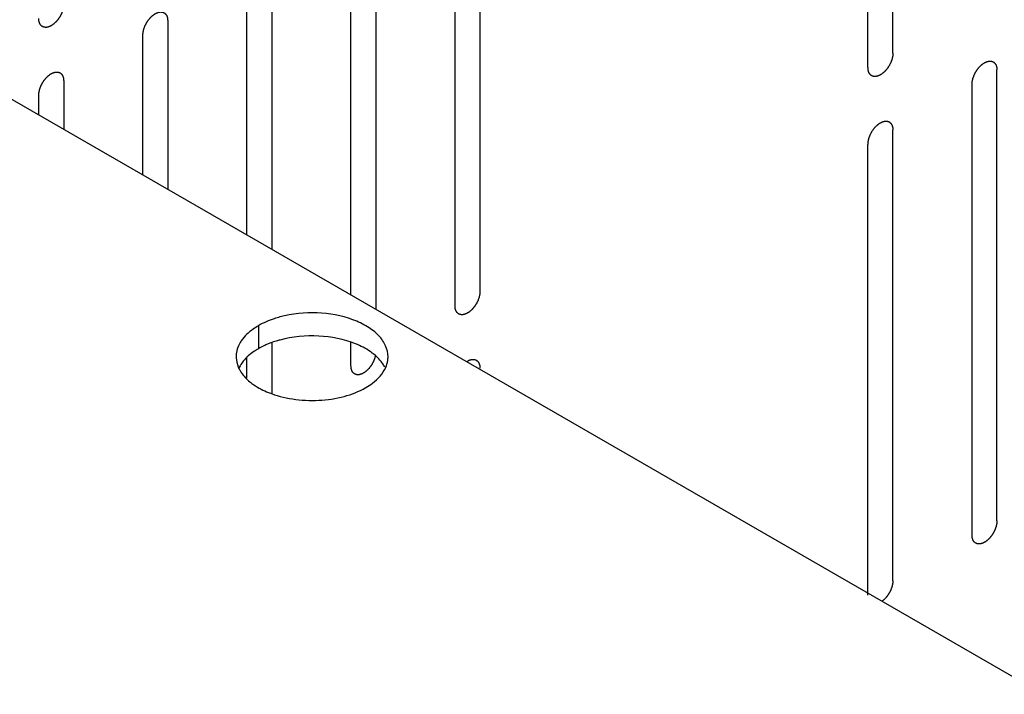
# Model space of a CAD drawing. Header units: inches. Extents: x 5 to 265, y 5 to 171.
# Tile 147 of 212: x 194.24 to 196.33, y 137 to 138.44. Entities that reach past the tile are written whole.
import ezdxf

# ---------------------------------------------------------------- set-up
doc = ezdxf.new("R2010")
doc.units = ezdxf.units.IN
doc.header["$LTSCALE"] = 14.96
doc.header["$MEASUREMENT"] = 0
doc.layers.get('0').update_dxf_attribs({"linetype": 'CONTINUOUS'})
doc.layers.add('03_ALL_AXES', color=7, linetype='CONTINUOUS')

msp = doc.modelspace()

# ---------------------------------------------------------------- linework, layer by layer
at = {"color": 7, "linetype": 'Continuous'}
for p, q in [((196.0933, 138.3689), (196.0933, 139.3283)), ((196.0402, 138.3383), (196.0402, 139.2977)), ((195.215, 138.8212), (195.215, 137.8618)), ((195.162, 137.8312), (195.162, 138.7906)), ((194.9937, 138.6935), (194.9937, 137.8236)), ((194.9407, 137.8542), (194.9407, 138.6628)), ((194.7724, 138.5657), (194.7724, 137.9514)), ((194.7194, 137.982), (194.7194, 138.5351)), ((194.5511, 138.4379), (194.5511, 138.0791)), ((194.498, 138.1098), (194.498, 138.4073)), ((196.3146, 137.374), (196.3146, 138.3334)), ((194.3298, 138.3101), (194.3298, 138.2069)), ((196.2616, 137.3434), (196.2616, 138.3027)), ((194.2767, 138.2375), (194.2767, 138.2795)), ((196.0933, 137.2462), (196.0933, 138.2056)), ((196.0402, 137.2156), (196.0402, 138.175)), ((194.7724, 137.7516), (194.7724, 137.6449)), ((194.9407, 137.7034), (194.9407, 137.7532)), ((194.7194, 137.6775), (194.7194, 137.7231))]:
    msp.add_line(p, q, dxfattribs=at)
for points, knots in [([(194.3298, 138.4734), (194.3297, 138.4729), (194.3296, 138.4719), (194.3295, 138.4703), (194.3294, 138.469), (194.3293, 138.4681), (194.3293, 138.4676), (194.3293, 138.4672), (194.3292, 138.4668), (194.329, 138.4662), (194.3288, 138.4653), (194.3285, 138.4639), (194.3282, 138.4625), (194.328, 138.4616), (194.3278, 138.461), (194.3278, 138.4606), (194.3276, 138.4602), (194.3274, 138.4596), (194.327, 138.4586), (194.3265, 138.4573), (194.326, 138.4559), (194.3257, 138.4549), (194.3255, 138.4543), (194.3253, 138.4539), (194.3251, 138.4535), (194.3248, 138.4529), (194.3243, 138.452), (194.3237, 138.4506), (194.323, 138.4492), (194.3225, 138.4482), (194.3222, 138.4477), (194.322, 138.4473), (194.3217, 138.4469), (194.3214, 138.4464), (194.3208, 138.4455), (194.32, 138.4442), (194.3192, 138.443), (194.3186, 138.4421), (194.3182, 138.4416), (194.318, 138.4412), (194.3177, 138.4408), (194.3173, 138.4404), (194.3167, 138.4396), (194.3157, 138.4384), (194.3148, 138.4373), (194.3141, 138.4365), (194.3137, 138.4361), (194.3134, 138.4357), (194.3131, 138.4354), (194.3127, 138.435), (194.312, 138.4344), (194.311, 138.4334), (194.3099, 138.4325), (194.3092, 138.4318), (194.3088, 138.4314), (194.3085, 138.4311), (194.3082, 138.4309), (194.3077, 138.4306), (194.3069, 138.4301), (194.3059, 138.4293), (194.3048, 138.4285), (194.304, 138.428), (194.3036, 138.4277), (194.3032, 138.4275), (194.3029, 138.4273), (194.3025, 138.4271), (194.3017, 138.4268), (194.3007, 138.4263), (194.2996, 138.4258), (194.2988, 138.4254), (194.2984, 138.4253), (194.2981, 138.4251), (194.2978, 138.425), (194.2974, 138.4249), (194.2966, 138.4248), (194.2956, 138.4245), (194.2946, 138.4243), (194.2939, 138.4241), (194.2934, 138.424), (194.2931, 138.4239), (194.2928, 138.424), (194.2925, 138.424), (194.2918, 138.424), (194.2908, 138.424), (194.2899, 138.4241), (194.2892, 138.4241), (194.2889, 138.4241), (194.2886, 138.4241), (194.2883, 138.4242), (194.288, 138.4243), (194.2874, 138.4246), (194.2865, 138.4249), (194.2857, 138.4252), (194.2851, 138.4254), (194.2847, 138.4255), (194.2845, 138.4256), (194.2843, 138.4258), (194.284, 138.426), (194.2835, 138.4264), (194.2828, 138.427), (194.2822, 138.4276), (194.2817, 138.428), (194.2814, 138.4282), (194.2812, 138.4283), (194.2811, 138.4286), (194.2808, 138.4289), (194.2805, 138.4295), (194.28, 138.4303), (194.2795, 138.4311), (194.2791, 138.4316), (194.2789, 138.432), (194.2787, 138.4322), (194.2787, 138.4325), (194.2785, 138.4329), (194.2783, 138.4336), (194.278, 138.4346), (194.2777, 138.4356), (194.2775, 138.4363), (194.2773, 138.4367), (194.2772, 138.437), (194.2772, 138.4374), (194.2772, 138.4379), (194.2771, 138.4387), (194.277, 138.4399), (194.2769, 138.4414), (194.2768, 138.4423), (194.2767, 138.4428)], [0, 0, 0, 0, 0.015625, 0.03125, 0.046875, 0.054688, 0.058594, 0.0625, 0.066406, 0.070312, 0.078125, 0.09375, 0.109375, 0.117188, 0.121094, 0.125, 0.128906, 0.132812, 0.140625, 0.15625, 0.171875, 0.179688, 0.183594, 0.1875, 0.191406, 0.195312, 0.203125, 0.21875, 0.234375, 0.242188, 0.246094, 0.25, 0.253906, 0.257812, 0.265625, 0.28125, 0.296875, 0.304688, 0.308594, 0.3125, 0.316406, 0.320312, 0.328125, 0.34375, 0.359375, 0.367188, 0.371094, 0.375, 0.378906, 0.382812, 0.390625, 0.40625, 0.421875, 0.429688, 0.433594, 0.4375, 0.441406, 0.445312, 0.453125, 0.46875, 0.484375, 0.492188, 0.496094, 0.5, 0.503906, 0.507812, 0.515625, 0.53125, 0.546875, 0.554688, 0.558594, 0.5625, 0.566406, 0.570312, 0.578125, 0.59375, 0.609375, 0.617188, 0.621094, 0.625, 0.628906, 0.632812, 0.640625, 0.65625, 0.671875, 0.679688, 0.683594, 0.6875, 0.691406, 0.695312, 0.703125, 0.71875, 0.734375, 0.742188, 0.746094, 0.75, 0.753906, 0.757812, 0.765625, 0.78125, 0.796875, 0.804688, 0.808594, 0.8125, 0.816406, 0.820312, 0.828125, 0.84375, 0.859375, 0.867188, 0.871094, 0.875, 0.878906, 0.882812, 0.890625, 0.90625, 0.921875, 0.929688, 0.933594, 0.9375, 0.941406, 0.945312, 0.953125, 0.96875, 0.984375, 1, 1, 1, 1]), ([(194.498, 138.4073), (194.4981, 138.4078), (194.4982, 138.4088), (194.4983, 138.4104), (194.4984, 138.4117), (194.4985, 138.4126), (194.4985, 138.4131), (194.4985, 138.4135), (194.4986, 138.4139), (194.4988, 138.4145), (194.499, 138.4154), (194.4993, 138.4168), (194.4996, 138.4182), (194.4998, 138.4191), (194.5, 138.4197), (194.5, 138.4201), (194.5002, 138.4205), (194.5004, 138.4211), (194.5008, 138.422), (194.5013, 138.4234), (194.5018, 138.4248), (194.5021, 138.4258), (194.5023, 138.4264), (194.5025, 138.4268), (194.5027, 138.4272), (194.503, 138.4277), (194.5035, 138.4287), (194.5041, 138.4301), (194.5048, 138.4315), (194.5053, 138.4324), (194.5056, 138.433), (194.5058, 138.4334), (194.5061, 138.4338), (194.5064, 138.4343), (194.507, 138.4352), (194.5078, 138.4365), (194.5086, 138.4377), (194.5092, 138.4386), (194.5096, 138.4391), (194.5098, 138.4395), (194.5101, 138.4399), (194.5105, 138.4403), (194.5111, 138.4411), (194.5121, 138.4422), (194.513, 138.4434), (194.5137, 138.4442), (194.5141, 138.4446), (194.5144, 138.445), (194.5147, 138.4453), (194.5151, 138.4456), (194.5158, 138.4463), (194.5168, 138.4473), (194.5179, 138.4482), (194.5186, 138.4489), (194.519, 138.4493), (194.5193, 138.4496), (194.5196, 138.4498), (194.5201, 138.4501), (194.5208, 138.4506), (194.5219, 138.4514), (194.523, 138.4521), (194.5238, 138.4527), (194.5242, 138.453), (194.5246, 138.4532), (194.5249, 138.4533), (194.5253, 138.4536), (194.5261, 138.4539), (194.5271, 138.4544), (194.5282, 138.4549), (194.529, 138.4552), (194.5294, 138.4554), (194.5297, 138.4556), (194.53, 138.4557), (194.5304, 138.4558), (194.5312, 138.4559), (194.5322, 138.4562), (194.5332, 138.4564), (194.5339, 138.4566), (194.5344, 138.4567), (194.5347, 138.4568), (194.5349, 138.4567), (194.5353, 138.4567), (194.536, 138.4567), (194.537, 138.4566), (194.5379, 138.4566), (194.5386, 138.4566), (194.5389, 138.4566), (194.5392, 138.4566), (194.5395, 138.4565), (194.5398, 138.4563), (194.5404, 138.4561), (194.5413, 138.4558), (194.5421, 138.4555), (194.5427, 138.4553), (194.5431, 138.4551), (194.5433, 138.4551), (194.5435, 138.4549), (194.5438, 138.4547), (194.5443, 138.4543), (194.545, 138.4537), (194.5456, 138.4531), (194.5461, 138.4527), (194.5464, 138.4525), (194.5466, 138.4524), (194.5467, 138.4521), (194.547, 138.4518), (194.5473, 138.4512), (194.5478, 138.4504), (194.5483, 138.4496), (194.5487, 138.4491), (194.5489, 138.4487), (194.5491, 138.4485), (194.5491, 138.4482), (194.5493, 138.4478), (194.5495, 138.4471), (194.5498, 138.4461), (194.5501, 138.4451), (194.5503, 138.4444), (194.5505, 138.4439), (194.5506, 138.4437), (194.5506, 138.4433), (194.5506, 138.4428), (194.5507, 138.442), (194.5508, 138.4408), (194.5509, 138.4393), (194.551, 138.4384), (194.5511, 138.4379)], [0, 0, 0, 0, 0.015625, 0.03125, 0.046875, 0.054688, 0.058594, 0.0625, 0.066406, 0.070312, 0.078125, 0.09375, 0.109375, 0.117188, 0.121094, 0.125, 0.128906, 0.132812, 0.140625, 0.15625, 0.171875, 0.179688, 0.183594, 0.1875, 0.191406, 0.195312, 0.203125, 0.21875, 0.234375, 0.242188, 0.246094, 0.25, 0.253906, 0.257812, 0.265625, 0.28125, 0.296875, 0.304688, 0.308594, 0.3125, 0.316406, 0.320312, 0.328125, 0.34375, 0.359375, 0.367188, 0.371094, 0.375, 0.378906, 0.382812, 0.390625, 0.40625, 0.421875, 0.429688, 0.433594, 0.4375, 0.441406, 0.445312, 0.453125, 0.46875, 0.484375, 0.492188, 0.496094, 0.5, 0.503906, 0.507812, 0.515625, 0.53125, 0.546875, 0.554688, 0.558594, 0.5625, 0.566406, 0.570312, 0.578125, 0.59375, 0.609375, 0.617188, 0.621094, 0.625, 0.628906, 0.632812, 0.640625, 0.65625, 0.671875, 0.679688, 0.683594, 0.6875, 0.691406, 0.695312, 0.703125, 0.71875, 0.734375, 0.742188, 0.746094, 0.75, 0.753906, 0.757812, 0.765625, 0.78125, 0.796875, 0.804688, 0.808594, 0.8125, 0.816406, 0.820312, 0.828125, 0.84375, 0.859375, 0.867188, 0.871094, 0.875, 0.878906, 0.882812, 0.890625, 0.90625, 0.921875, 0.929688, 0.933594, 0.9375, 0.941406, 0.945312, 0.953125, 0.96875, 0.984375, 1, 1, 1, 1]), ([(196.0933, 138.3689), (196.0932, 138.3684), (196.0931, 138.3673), (196.093, 138.3658), (196.0929, 138.3645), (196.0928, 138.3636), (196.0928, 138.363), (196.0928, 138.3627), (196.0927, 138.3622), (196.0925, 138.3617), (196.0923, 138.3607), (196.092, 138.3594), (196.0917, 138.358), (196.0915, 138.357), (196.0914, 138.3565), (196.0913, 138.3561), (196.0911, 138.3556), (196.0909, 138.3551), (196.0906, 138.3541), (196.0901, 138.3527), (196.0895, 138.3513), (196.0892, 138.3504), (196.089, 138.3498), (196.0889, 138.3494), (196.0886, 138.349), (196.0884, 138.3484), (196.0879, 138.3474), (196.0872, 138.3461), (196.0865, 138.3447), (196.086, 138.3437), (196.0857, 138.3432), (196.0855, 138.3427), (196.0853, 138.3424), (196.0849, 138.3419), (196.0843, 138.341), (196.0835, 138.3397), (196.0827, 138.3384), (196.0821, 138.3375), (196.0818, 138.337), (196.0815, 138.3366), (196.0812, 138.3363), (196.0808, 138.3359), (196.0802, 138.3351), (196.0792, 138.3339), (196.0783, 138.3328), (196.0776, 138.332), (196.0772, 138.3315), (196.077, 138.3312), (196.0766, 138.3309), (196.0762, 138.3305), (196.0755, 138.3299), (196.0745, 138.3289), (196.0734, 138.3279), (196.0727, 138.3273), (196.0723, 138.3269), (196.072, 138.3266), (196.0717, 138.3264), (196.0712, 138.3261), (196.0705, 138.3255), (196.0694, 138.3248), (196.0683, 138.324), (196.0675, 138.3235), (196.0671, 138.3232), (196.0668, 138.3229), (196.0664, 138.3228), (196.066, 138.3226), (196.0653, 138.3223), (196.0642, 138.3218), (196.0631, 138.3213), (196.0624, 138.3209), (196.0619, 138.3207), (196.0616, 138.3205), (196.0613, 138.3205), (196.0609, 138.3204), (196.0602, 138.3202), (196.0591, 138.32), (196.0581, 138.3198), (196.0574, 138.3196), (196.057, 138.3195), (196.0566, 138.3194), (196.0564, 138.3194), (196.056, 138.3195), (196.0553, 138.3195), (196.0544, 138.3195), (196.0534, 138.3196), (196.0527, 138.3196), (196.0524, 138.3196), (196.0521, 138.3196), (196.0518, 138.3197), (196.0515, 138.3198), (196.0509, 138.32), (196.05, 138.3203), (196.0492, 138.3207), (196.0486, 138.3209), (196.0483, 138.321), (196.048, 138.3211), (196.0478, 138.3213), (196.0475, 138.3215), (196.047, 138.3219), (196.0464, 138.3225), (196.0457, 138.323), (196.0452, 138.3234), (196.0449, 138.3237), (196.0447, 138.3238), (196.0446, 138.3241), (196.0444, 138.3244), (196.044, 138.3249), (196.0435, 138.3257), (196.043, 138.3266), (196.0426, 138.3271), (196.0424, 138.3274), (196.0423, 138.3277), (196.0422, 138.328), (196.0421, 138.3284), (196.0418, 138.3291), (196.0415, 138.3301), (196.0412, 138.3311), (196.041, 138.3318), (196.0409, 138.3322), (196.0407, 138.3325), (196.0407, 138.3329), (196.0407, 138.3334), (196.0406, 138.3342), (196.0405, 138.3354), (196.0404, 138.3368), (196.0403, 138.3378), (196.0402, 138.3383)], [0, 0, 0, 0, 0.015625, 0.03125, 0.046875, 0.054688, 0.058594, 0.0625, 0.066406, 0.070312, 0.078125, 0.09375, 0.109375, 0.117188, 0.121094, 0.125, 0.128906, 0.132812, 0.140625, 0.15625, 0.171875, 0.179688, 0.183594, 0.1875, 0.191406, 0.195312, 0.203125, 0.21875, 0.234375, 0.242188, 0.246094, 0.25, 0.253906, 0.257812, 0.265625, 0.28125, 0.296875, 0.304688, 0.308594, 0.3125, 0.316406, 0.320312, 0.328125, 0.34375, 0.359375, 0.367188, 0.371094, 0.375, 0.378906, 0.382812, 0.390625, 0.40625, 0.421875, 0.429688, 0.433594, 0.4375, 0.441406, 0.445312, 0.453125, 0.46875, 0.484375, 0.492188, 0.496094, 0.5, 0.503906, 0.507812, 0.515625, 0.53125, 0.546875, 0.554688, 0.558594, 0.5625, 0.566406, 0.570312, 0.578125, 0.59375, 0.609375, 0.617188, 0.621094, 0.625, 0.628906, 0.632812, 0.640625, 0.65625, 0.671875, 0.679688, 0.683594, 0.6875, 0.691406, 0.695312, 0.703125, 0.71875, 0.734375, 0.742188, 0.746094, 0.75, 0.753906, 0.757812, 0.765625, 0.78125, 0.796875, 0.804688, 0.808594, 0.8125, 0.816406, 0.820312, 0.828125, 0.84375, 0.859375, 0.867188, 0.871094, 0.875, 0.878906, 0.882812, 0.890625, 0.90625, 0.921875, 0.929688, 0.933594, 0.9375, 0.941406, 0.945312, 0.953125, 0.96875, 0.984375, 1, 1, 1, 1]), ([(196.2616, 138.3027), (196.2616, 138.3033), (196.2617, 138.3043), (196.2618, 138.3059), (196.2619, 138.3072), (196.262, 138.3081), (196.262, 138.3086), (196.262, 138.309), (196.2622, 138.3094), (196.2623, 138.3099), (196.2625, 138.3109), (196.2628, 138.3123), (196.2631, 138.3136), (196.2633, 138.3146), (196.2635, 138.3152), (196.2635, 138.3156), (196.2637, 138.316), (196.2639, 138.3165), (196.2643, 138.3175), (196.2648, 138.3189), (196.2653, 138.3203), (196.2656, 138.3213), (196.2658, 138.3218), (196.266, 138.3222), (196.2662, 138.3227), (196.2665, 138.3232), (196.267, 138.3242), (196.2677, 138.3256), (196.2684, 138.3269), (196.2688, 138.3279), (196.2691, 138.3285), (196.2693, 138.3289), (196.2696, 138.3293), (196.2699, 138.3298), (196.2705, 138.3307), (196.2713, 138.3319), (196.2722, 138.3332), (196.2727, 138.3341), (196.2731, 138.3346), (196.2733, 138.335), (196.2736, 138.3353), (196.274, 138.3358), (196.2747, 138.3366), (196.2756, 138.3377), (196.2766, 138.3388), (196.2772, 138.3396), (196.2776, 138.3401), (196.2779, 138.3405), (196.2782, 138.3407), (196.2786, 138.3411), (196.2793, 138.3418), (196.2804, 138.3427), (196.2814, 138.3437), (196.2821, 138.3444), (196.2825, 138.3448), (196.2828, 138.3451), (196.2832, 138.3453), (196.2836, 138.3456), (196.2844, 138.3461), (196.2855, 138.3469), (196.2865, 138.3476), (196.2873, 138.3481), (196.2878, 138.3484), (196.2881, 138.3487), (196.2884, 138.3488), (196.2888, 138.349), (196.2896, 138.3494), (196.2907, 138.3499), (196.2917, 138.3504), (196.2925, 138.3507), (196.2929, 138.3509), (196.2932, 138.3511), (196.2935, 138.3511), (196.294, 138.3512), (196.2947, 138.3514), (196.2957, 138.3516), (196.2967, 138.3519), (196.2975, 138.352), (196.2979, 138.3521), (196.2982, 138.3522), (196.2985, 138.3522), (196.2989, 138.3522), (196.2995, 138.3521), (196.3005, 138.3521), (196.3014, 138.3521), (196.3021, 138.3521), (196.3025, 138.352), (196.3028, 138.3521), (196.303, 138.3519), (196.3033, 138.3518), (196.3039, 138.3516), (196.3048, 138.3513), (196.3056, 138.351), (196.3062, 138.3508), (196.3066, 138.3506), (196.3068, 138.3506), (196.307, 138.3504), (196.3073, 138.3501), (196.3078, 138.3497), (196.3085, 138.3492), (196.3092, 138.3486), (196.3096, 138.3482), (196.3099, 138.348), (196.3101, 138.3478), (196.3103, 138.3476), (196.3105, 138.3473), (196.3108, 138.3467), (196.3113, 138.3459), (196.3118, 138.3451), (196.3122, 138.3445), (196.3124, 138.3442), (196.3126, 138.344), (196.3126, 138.3436), (196.3128, 138.3433), (196.313, 138.3425), (196.3133, 138.3415), (196.3136, 138.3405), (196.3139, 138.3398), (196.314, 138.3394), (196.3141, 138.3391), (196.3141, 138.3388), (196.3142, 138.3383), (196.3142, 138.3374), (196.3143, 138.3362), (196.3145, 138.3348), (196.3146, 138.3338), (196.3146, 138.3334)], [0, 0, 0, 0, 0.015625, 0.03125, 0.046875, 0.054688, 0.058594, 0.0625, 0.066406, 0.070312, 0.078125, 0.09375, 0.109375, 0.117188, 0.121094, 0.125, 0.128906, 0.132812, 0.140625, 0.15625, 0.171875, 0.179688, 0.183594, 0.1875, 0.191406, 0.195312, 0.203125, 0.21875, 0.234375, 0.242188, 0.246094, 0.25, 0.253906, 0.257812, 0.265625, 0.28125, 0.296875, 0.304688, 0.308594, 0.3125, 0.316406, 0.320312, 0.328125, 0.34375, 0.359375, 0.367188, 0.371094, 0.375, 0.378906, 0.382812, 0.390625, 0.40625, 0.421875, 0.429688, 0.433594, 0.4375, 0.441406, 0.445312, 0.453125, 0.46875, 0.484375, 0.492188, 0.496094, 0.5, 0.503906, 0.507812, 0.515625, 0.53125, 0.546875, 0.554688, 0.558594, 0.5625, 0.566406, 0.570312, 0.578125, 0.59375, 0.609375, 0.617188, 0.621094, 0.625, 0.628906, 0.632812, 0.640625, 0.65625, 0.671875, 0.679688, 0.683594, 0.6875, 0.691406, 0.695312, 0.703125, 0.71875, 0.734375, 0.742188, 0.746094, 0.75, 0.753906, 0.757812, 0.765625, 0.78125, 0.796875, 0.804688, 0.808594, 0.8125, 0.816406, 0.820312, 0.828125, 0.84375, 0.859375, 0.867188, 0.871094, 0.875, 0.878906, 0.882812, 0.890625, 0.90625, 0.921875, 0.929688, 0.933594, 0.9375, 0.941406, 0.945312, 0.953125, 0.96875, 0.984375, 1, 1, 1, 1]), ([(194.2767, 138.2795), (194.2768, 138.28), (194.2768, 138.2811), (194.277, 138.2826), (194.2771, 138.2839), (194.2772, 138.2848), (194.2772, 138.2853), (194.2772, 138.2857), (194.2773, 138.2861), (194.2774, 138.2867), (194.2777, 138.2877), (194.278, 138.289), (194.2783, 138.2904), (194.2785, 138.2914), (194.2786, 138.2919), (194.2787, 138.2923), (194.2789, 138.2927), (194.2791, 138.2933), (194.2794, 138.2943), (194.2799, 138.2957), (194.2804, 138.297), (194.2808, 138.298), (194.281, 138.2986), (194.2811, 138.299), (194.2814, 138.2994), (194.2816, 138.3), (194.2821, 138.3009), (194.2828, 138.3023), (194.2835, 138.3037), (194.284, 138.3047), (194.2843, 138.3052), (194.2845, 138.3056), (194.2847, 138.306), (194.2851, 138.3065), (194.2857, 138.3074), (194.2865, 138.3087), (194.2873, 138.31), (194.2879, 138.3108), (194.2882, 138.3113), (194.2885, 138.3117), (194.2888, 138.3121), (194.2892, 138.3125), (194.2898, 138.3133), (194.2908, 138.3145), (194.2917, 138.3156), (194.2924, 138.3164), (194.2928, 138.3168), (194.293, 138.3172), (194.2934, 138.3175), (194.2938, 138.3179), (194.2945, 138.3185), (194.2955, 138.3195), (194.2966, 138.3204), (194.2973, 138.3211), (194.2977, 138.3215), (194.298, 138.3218), (194.2983, 138.322), (194.2988, 138.3223), (194.2995, 138.3229), (194.3006, 138.3236), (194.3017, 138.3244), (194.3025, 138.3249), (194.3029, 138.3252), (194.3032, 138.3254), (194.3036, 138.3256), (194.304, 138.3258), (194.3047, 138.3261), (194.3058, 138.3266), (194.3069, 138.3271), (194.3076, 138.3275), (194.3081, 138.3277), (194.3084, 138.3278), (194.3087, 138.3279), (194.3091, 138.328), (194.3098, 138.3281), (194.3109, 138.3284), (194.3119, 138.3286), (194.3126, 138.3288), (194.313, 138.3289), (194.3133, 138.329), (194.3136, 138.3289), (194.314, 138.3289), (194.3147, 138.3289), (194.3156, 138.3289), (194.3166, 138.3288), (194.3172, 138.3288), (194.3176, 138.3288), (194.3179, 138.3288), (194.3182, 138.3287), (194.3185, 138.3286), (194.3191, 138.3283), (194.32, 138.328), (194.3208, 138.3277), (194.3214, 138.3275), (194.3217, 138.3274), (194.322, 138.3273), (194.3222, 138.3271), (194.3225, 138.3269), (194.3229, 138.3265), (194.3236, 138.3259), (194.3243, 138.3254), (194.3248, 138.325), (194.3251, 138.3247), (194.3253, 138.3246), (194.3254, 138.3243), (194.3256, 138.324), (194.326, 138.3234), (194.3265, 138.3226), (194.327, 138.3218), (194.3274, 138.3213), (194.3276, 138.3209), (194.3277, 138.3207), (194.3278, 138.3204), (194.3279, 138.32), (194.3282, 138.3193), (194.3285, 138.3183), (194.3288, 138.3173), (194.329, 138.3166), (194.3291, 138.3162), (194.3292, 138.3159), (194.3293, 138.3155), (194.3293, 138.315), (194.3294, 138.3142), (194.3295, 138.313), (194.3296, 138.3116), (194.3297, 138.3106), (194.3298, 138.3101)], [0, 0, 0, 0, 0.015625, 0.03125, 0.046875, 0.054688, 0.058594, 0.0625, 0.066406, 0.070312, 0.078125, 0.09375, 0.109375, 0.117188, 0.121094, 0.125, 0.128906, 0.132812, 0.140625, 0.15625, 0.171875, 0.179688, 0.183594, 0.1875, 0.191406, 0.195312, 0.203125, 0.21875, 0.234375, 0.242188, 0.246094, 0.25, 0.253906, 0.257812, 0.265625, 0.28125, 0.296875, 0.304688, 0.308594, 0.3125, 0.316406, 0.320312, 0.328125, 0.34375, 0.359375, 0.367188, 0.371094, 0.375, 0.378906, 0.382812, 0.390625, 0.40625, 0.421875, 0.429688, 0.433594, 0.4375, 0.441406, 0.445312, 0.453125, 0.46875, 0.484375, 0.492188, 0.496094, 0.5, 0.503906, 0.507812, 0.515625, 0.53125, 0.546875, 0.554688, 0.558594, 0.5625, 0.566406, 0.570312, 0.578125, 0.59375, 0.609375, 0.617188, 0.621094, 0.625, 0.628906, 0.632812, 0.640625, 0.65625, 0.671875, 0.679688, 0.683594, 0.6875, 0.691406, 0.695312, 0.703125, 0.71875, 0.734375, 0.742188, 0.746094, 0.75, 0.753906, 0.757812, 0.765625, 0.78125, 0.796875, 0.804688, 0.808594, 0.8125, 0.816406, 0.820312, 0.828125, 0.84375, 0.859375, 0.867188, 0.871094, 0.875, 0.878906, 0.882812, 0.890625, 0.90625, 0.921875, 0.929688, 0.933594, 0.9375, 0.941406, 0.945312, 0.953125, 0.96875, 0.984375, 1, 1, 1, 1]), ([(196.0402, 138.175), (196.0403, 138.1755), (196.0404, 138.1765), (196.0405, 138.1781), (196.0406, 138.1794), (196.0407, 138.1803), (196.0407, 138.1808), (196.0407, 138.1812), (196.0408, 138.1816), (196.041, 138.1822), (196.0412, 138.1831), (196.0415, 138.1845), (196.0418, 138.1859), (196.042, 138.1868), (196.0422, 138.1874), (196.0422, 138.1878), (196.0424, 138.1882), (196.0426, 138.1888), (196.0429, 138.1897), (196.0435, 138.1911), (196.044, 138.1925), (196.0443, 138.1935), (196.0445, 138.1941), (196.0447, 138.1945), (196.0449, 138.1949), (196.0452, 138.1954), (196.0456, 138.1964), (196.0463, 138.1978), (196.047, 138.1992), (196.0475, 138.2001), (196.0478, 138.2007), (196.048, 138.2011), (196.0483, 138.2015), (196.0486, 138.202), (196.0492, 138.2029), (196.05, 138.2042), (196.0508, 138.2054), (196.0514, 138.2063), (196.0518, 138.2068), (196.052, 138.2072), (196.0523, 138.2075), (196.0527, 138.208), (196.0533, 138.2088), (196.0543, 138.2099), (196.0552, 138.2111), (196.0559, 138.2119), (196.0563, 138.2123), (196.0566, 138.2127), (196.0569, 138.2129), (196.0573, 138.2133), (196.058, 138.214), (196.059, 138.215), (196.0601, 138.2159), (196.0608, 138.2166), (196.0612, 138.217), (196.0615, 138.2173), (196.0618, 138.2175), (196.0623, 138.2178), (196.063, 138.2183), (196.0641, 138.2191), (196.0652, 138.2198), (196.066, 138.2204), (196.0664, 138.2207), (196.0668, 138.2209), (196.0671, 138.221), (196.0675, 138.2212), (196.0683, 138.2216), (196.0693, 138.2221), (196.0704, 138.2226), (196.0712, 138.2229), (196.0716, 138.2231), (196.0719, 138.2233), (196.0722, 138.2233), (196.0726, 138.2235), (196.0733, 138.2236), (196.0744, 138.2239), (196.0754, 138.2241), (196.0761, 138.2243), (196.0765, 138.2243), (196.0769, 138.2244), (196.0771, 138.2244), (196.0775, 138.2244), (196.0782, 138.2244), (196.0791, 138.2243), (196.0801, 138.2243), (196.0808, 138.2243), (196.0811, 138.2243), (196.0814, 138.2243), (196.0817, 138.2242), (196.082, 138.224), (196.0826, 138.2238), (196.0835, 138.2235), (196.0843, 138.2232), (196.0849, 138.223), (196.0852, 138.2228), (196.0855, 138.2228), (196.0857, 138.2226), (196.086, 138.2224), (196.0865, 138.222), (196.0871, 138.2214), (196.0878, 138.2208), (196.0883, 138.2204), (196.0886, 138.2202), (196.0888, 138.2201), (196.0889, 138.2198), (196.0891, 138.2195), (196.0895, 138.2189), (196.09, 138.2181), (196.0905, 138.2173), (196.0909, 138.2167), (196.0911, 138.2164), (196.0913, 138.2162), (196.0913, 138.2159), (196.0915, 138.2155), (196.0917, 138.2148), (196.092, 138.2138), (196.0923, 138.2127), (196.0925, 138.212), (196.0926, 138.2116), (196.0928, 138.2114), (196.0928, 138.211), (196.0928, 138.2105), (196.0929, 138.2097), (196.093, 138.2085), (196.0931, 138.207), (196.0932, 138.2061), (196.0933, 138.2056)], [0, 0, 0, 0, 0.015625, 0.03125, 0.046875, 0.054688, 0.058594, 0.0625, 0.066406, 0.070312, 0.078125, 0.09375, 0.109375, 0.117188, 0.121094, 0.125, 0.128906, 0.132812, 0.140625, 0.15625, 0.171875, 0.179688, 0.183594, 0.1875, 0.191406, 0.195312, 0.203125, 0.21875, 0.234375, 0.242188, 0.246094, 0.25, 0.253906, 0.257812, 0.265625, 0.28125, 0.296875, 0.304688, 0.308594, 0.3125, 0.316406, 0.320312, 0.328125, 0.34375, 0.359375, 0.367188, 0.371094, 0.375, 0.378906, 0.382812, 0.390625, 0.40625, 0.421875, 0.429688, 0.433594, 0.4375, 0.441406, 0.445312, 0.453125, 0.46875, 0.484375, 0.492188, 0.496094, 0.5, 0.503906, 0.507812, 0.515625, 0.53125, 0.546875, 0.554688, 0.558594, 0.5625, 0.566406, 0.570312, 0.578125, 0.59375, 0.609375, 0.617188, 0.621094, 0.625, 0.628906, 0.632812, 0.640625, 0.65625, 0.671875, 0.679688, 0.683594, 0.6875, 0.691406, 0.695312, 0.703125, 0.71875, 0.734375, 0.742188, 0.746094, 0.75, 0.753906, 0.757812, 0.765625, 0.78125, 0.796875, 0.804688, 0.808594, 0.8125, 0.816406, 0.820312, 0.828125, 0.84375, 0.859375, 0.867188, 0.871094, 0.875, 0.878906, 0.882812, 0.890625, 0.90625, 0.921875, 0.929688, 0.933594, 0.9375, 0.941406, 0.945312, 0.953125, 0.96875, 0.984375, 1, 1, 1, 1]), ([(195.215, 137.8618), (195.215, 137.8613), (195.2149, 137.8603), (195.2148, 137.8587), (195.2147, 137.8574), (195.2146, 137.8565), (195.2146, 137.856), (195.2146, 137.8556), (195.2144, 137.8552), (195.2143, 137.8546), (195.2141, 137.8537), (195.2138, 137.8523), (195.2135, 137.8509), (195.2133, 137.85), (195.2131, 137.8494), (195.2131, 137.849), (195.2129, 137.8486), (195.2127, 137.848), (195.2123, 137.8471), (195.2118, 137.8457), (195.2113, 137.8443), (195.211, 137.8433), (195.2108, 137.8428), (195.2106, 137.8423), (195.2104, 137.8419), (195.2101, 137.8414), (195.2096, 137.8404), (195.209, 137.839), (195.2083, 137.8376), (195.2078, 137.8367), (195.2075, 137.8361), (195.2073, 137.8357), (195.207, 137.8353), (195.2067, 137.8348), (195.2061, 137.8339), (195.2053, 137.8327), (195.2044, 137.8314), (195.2039, 137.8305), (195.2035, 137.83), (195.2033, 137.8296), (195.203, 137.8293), (195.2026, 137.8288), (195.202, 137.828), (195.201, 137.8269), (195.2001, 137.8257), (195.1994, 137.8249), (195.199, 137.8245), (195.1987, 137.8241), (195.1984, 137.8239), (195.198, 137.8235), (195.1973, 137.8228), (195.1962, 137.8218), (195.1952, 137.8209), (195.1945, 137.8202), (195.1941, 137.8198), (195.1938, 137.8195), (195.1934, 137.8193), (195.193, 137.819), (195.1922, 137.8185), (195.1912, 137.8177), (195.1901, 137.817), (195.1893, 137.8164), (195.1889, 137.8162), (195.1885, 137.8159), (195.1882, 137.8158), (195.1878, 137.8156), (195.187, 137.8152), (195.186, 137.8147), (195.1849, 137.8142), (195.1841, 137.8139), (195.1837, 137.8137), (195.1834, 137.8135), (195.1831, 137.8135), (195.1827, 137.8134), (195.1819, 137.8132), (195.1809, 137.813), (195.1799, 137.8127), (195.1791, 137.8126), (195.1787, 137.8125), (195.1784, 137.8124), (195.1781, 137.8124), (195.1778, 137.8124), (195.1771, 137.8124), (195.1761, 137.8125), (195.1752, 137.8125), (195.1745, 137.8125), (195.1741, 137.8126), (195.1738, 137.8125), (195.1736, 137.8127), (195.1733, 137.8128), (195.1727, 137.813), (195.1718, 137.8133), (195.171, 137.8136), (195.1704, 137.8138), (195.17, 137.814), (195.1698, 137.814), (195.1696, 137.8142), (195.1693, 137.8145), (195.1688, 137.8149), (195.1681, 137.8154), (195.1675, 137.816), (195.167, 137.8164), (195.1667, 137.8166), (195.1665, 137.8168), (195.1663, 137.817), (195.1661, 137.8173), (195.1658, 137.8179), (195.1653, 137.8187), (195.1648, 137.8195), (195.1644, 137.8201), (195.1642, 137.8204), (195.164, 137.8206), (195.164, 137.8209), (195.1638, 137.8213), (195.1636, 137.8221), (195.1633, 137.8231), (195.163, 137.8241), (195.1628, 137.8248), (195.1626, 137.8252), (195.1625, 137.8255), (195.1625, 137.8258), (195.1625, 137.8263), (195.1624, 137.8272), (195.1623, 137.8284), (195.1621, 137.8298), (195.1621, 137.8307), (195.162, 137.8312)], [0, 0, 0, 0, 0.015625, 0.03125, 0.046875, 0.054688, 0.058594, 0.0625, 0.066406, 0.070312, 0.078125, 0.09375, 0.109375, 0.117188, 0.121094, 0.125, 0.128906, 0.132812, 0.140625, 0.15625, 0.171875, 0.179688, 0.183594, 0.1875, 0.191406, 0.195312, 0.203125, 0.21875, 0.234375, 0.242188, 0.246094, 0.25, 0.253906, 0.257812, 0.265625, 0.28125, 0.296875, 0.304688, 0.308594, 0.3125, 0.316406, 0.320312, 0.328125, 0.34375, 0.359375, 0.367188, 0.371094, 0.375, 0.378906, 0.382812, 0.390625, 0.40625, 0.421875, 0.429688, 0.433594, 0.4375, 0.441406, 0.445312, 0.453125, 0.46875, 0.484375, 0.492188, 0.496094, 0.5, 0.503906, 0.507812, 0.515625, 0.53125, 0.546875, 0.554688, 0.558594, 0.5625, 0.566406, 0.570312, 0.578125, 0.59375, 0.609375, 0.617188, 0.621094, 0.625, 0.628906, 0.632812, 0.640625, 0.65625, 0.671875, 0.679688, 0.683594, 0.6875, 0.691406, 0.695312, 0.703125, 0.71875, 0.734375, 0.742188, 0.746094, 0.75, 0.753906, 0.757812, 0.765625, 0.78125, 0.796875, 0.804688, 0.808594, 0.8125, 0.816406, 0.820312, 0.828125, 0.84375, 0.859375, 0.867188, 0.871094, 0.875, 0.878906, 0.882812, 0.890625, 0.90625, 0.921875, 0.929688, 0.933594, 0.9375, 0.941406, 0.945312, 0.953125, 0.96875, 0.984375, 1, 1, 1, 1]), ([(194.9926, 137.7247), (194.9923, 137.7237), (194.9919, 137.7222), (194.9913, 137.7202), (194.9909, 137.7189), (194.9906, 137.7179), (194.9902, 137.7169), (194.9897, 137.7157), (194.989, 137.7142), (194.9885, 137.7129), (194.988, 137.7119), (194.9876, 137.7109), (194.9869, 137.7097), (194.986, 137.7083), (194.9852, 137.7068), (194.9845, 137.7056), (194.984, 137.7047), (194.9837, 137.7043), (194.9833, 137.7038), (194.9829, 137.7033), (194.9823, 137.7024), (194.9815, 137.7013), (194.9806, 137.7003), (194.98, 137.6994), (194.9796, 137.6988), (194.9792, 137.6984), (194.9789, 137.698), (194.9782, 137.6974), (194.9773, 137.6964), (194.9762, 137.6953), (194.9751, 137.6942), (194.9742, 137.6932), (194.9734, 137.6927), (194.9727, 137.6921), (194.9717, 137.6913), (194.9707, 137.6906), (194.9699, 137.69), (194.9693, 137.6895), (194.9688, 137.6891), (194.9684, 137.6889), (194.9679, 137.6886), (194.967, 137.6881), (194.9658, 137.6875), (194.9648, 137.687), (194.9641, 137.6866), (194.9638, 137.6864), (194.9635, 137.6863), (194.9632, 137.6862), (194.9628, 137.6861), (194.9621, 137.6859), (194.9611, 137.6856), (194.96, 137.6853), (194.9591, 137.685), (194.9585, 137.6849), (194.9582, 137.6847), (194.9577, 137.6848), (194.9572, 137.6847), (194.9565, 137.6847), (194.9556, 137.6847), (194.9547, 137.6847), (194.9541, 137.6847), (194.9538, 137.6847), (194.9535, 137.6847), (194.9534, 137.6846), (194.9532, 137.6847), (194.9529, 137.6848), (194.9524, 137.6849), (194.9516, 137.6852), (194.9507, 137.6855), (194.9499, 137.6857), (194.9494, 137.6859), (194.949, 137.6859), (194.9488, 137.6862), (194.9485, 137.6864), (194.9479, 137.6868), (194.9473, 137.6873), (194.9466, 137.6878), (194.9461, 137.6882), (194.9458, 137.6884), (194.9455, 137.6886), (194.9453, 137.6889), (194.945, 137.6894), (194.9445, 137.6901), (194.944, 137.6909), (194.9435, 137.6916), (194.9431, 137.6921), (194.943, 137.6924), (194.9429, 137.6925), (194.9428, 137.6928), (194.9427, 137.6932), (194.9424, 137.6939), (194.9421, 137.6948), (194.9418, 137.6957), (194.9416, 137.6965), (194.9414, 137.697), (194.9412, 137.6974), (194.9412, 137.6979), (194.9412, 137.6985), (194.9411, 137.6995), (194.9409, 137.7013), (194.9408, 137.7026), (194.9407, 137.7034)], [0, 0, 0, 0, 0.03125, 0.046875, 0.0625, 0.070312, 0.078125, 0.09375, 0.109375, 0.125, 0.132812, 0.140625, 0.15625, 0.171875, 0.1875, 0.203125, 0.210938, 0.214844, 0.21875, 0.226562, 0.234375, 0.25, 0.265625, 0.273438, 0.28125, 0.285156, 0.289062, 0.296875, 0.3125, 0.328125, 0.34375, 0.359375, 0.367188, 0.375, 0.390625, 0.40625, 0.414062, 0.421875, 0.429688, 0.433594, 0.4375, 0.453125, 0.46875, 0.484375, 0.492188, 0.496094, 0.5, 0.503906, 0.507812, 0.515625, 0.53125, 0.546875, 0.5625, 0.566406, 0.570312, 0.578125, 0.585938, 0.59375, 0.609375, 0.625, 0.632812, 0.636719, 0.640625, 0.642578, 0.644531, 0.648438, 0.65625, 0.671875, 0.6875, 0.703125, 0.710938, 0.714844, 0.71875, 0.726562, 0.734375, 0.75, 0.765625, 0.773438, 0.78125, 0.785156, 0.789062, 0.796875, 0.8125, 0.828125, 0.84375, 0.851562, 0.855469, 0.857422, 0.859375, 0.867188, 0.875, 0.890625, 0.90625, 0.914062, 0.921875, 0.929688, 0.933594, 0.9375, 0.953125, 0.96875, 1, 1, 1, 1]), ([(195.1863, 137.7124), (195.1867, 137.7127), (195.1876, 137.7132), (195.189, 137.7139), (195.1901, 137.7146), (195.1909, 137.715), (195.1914, 137.7153), (195.1917, 137.7155), (195.192, 137.7156), (195.1925, 137.7157), (195.1933, 137.716), (195.1944, 137.7163), (195.1955, 137.7167), (195.1962, 137.7169), (195.1967, 137.717), (195.197, 137.7172), (195.1973, 137.7172), (195.1977, 137.7172), (195.1985, 137.7172), (195.1995, 137.7173), (195.2005, 137.7173), (195.2013, 137.7174), (195.2017, 137.7174), (195.202, 137.7174), (195.2023, 137.7173), (195.2026, 137.7172), (195.2033, 137.717), (195.2042, 137.7168), (195.2051, 137.7165), (195.2058, 137.7163), (195.2062, 137.7162), (195.2065, 137.7162), (195.2067, 137.716), (195.207, 137.7158), (195.2075, 137.7154), (195.2082, 137.7149), (195.209, 137.7143), (195.2095, 137.7139), (195.2098, 137.7137), (195.2101, 137.7136), (195.2102, 137.7133), (195.2105, 137.713), (195.2108, 137.7124), (195.2114, 137.7116), (195.212, 137.7108), (195.2124, 137.7102), (195.2126, 137.7099), (195.2128, 137.7097), (195.2129, 137.7093), (195.213, 137.7089), (195.2133, 137.7082), (195.2136, 137.7071), (195.214, 137.706), (195.2142, 137.7053), (195.2144, 137.7049), (195.2145, 137.7046), (195.2145, 137.7042), (195.2146, 137.7037), (195.2146, 137.7028), (195.2148, 137.7015), (195.2149, 137.7), (195.215, 137.699), (195.215, 137.6985)], [0, 0, 0, 0, 0.03125, 0.0625, 0.09375, 0.109375, 0.117188, 0.125, 0.132812, 0.140625, 0.15625, 0.1875, 0.21875, 0.234375, 0.242188, 0.25, 0.257812, 0.265625, 0.28125, 0.3125, 0.34375, 0.359375, 0.367188, 0.375, 0.382812, 0.390625, 0.40625, 0.4375, 0.46875, 0.484375, 0.492188, 0.5, 0.507812, 0.515625, 0.53125, 0.5625, 0.59375, 0.609375, 0.617188, 0.625, 0.632812, 0.640625, 0.65625, 0.6875, 0.71875, 0.734375, 0.742188, 0.75, 0.757812, 0.765625, 0.78125, 0.8125, 0.84375, 0.859375, 0.867188, 0.875, 0.882812, 0.890625, 0.90625, 0.9375, 0.96875, 1, 1, 1, 1]), ([(196.3146, 137.374), (196.3146, 137.3735), (196.3145, 137.3724), (196.3143, 137.3709), (196.3142, 137.3696), (196.3142, 137.3686), (196.3141, 137.3681), (196.3141, 137.3677), (196.314, 137.3673), (196.3139, 137.3668), (196.3137, 137.3658), (196.3133, 137.3644), (196.313, 137.3631), (196.3128, 137.3621), (196.3127, 137.3616), (196.3126, 137.3612), (196.3124, 137.3607), (196.3122, 137.3602), (196.3119, 137.3592), (196.3114, 137.3578), (196.3109, 137.3564), (196.3105, 137.3554), (196.3103, 137.3549), (196.3102, 137.3545), (196.31, 137.3541), (196.3097, 137.3535), (196.3092, 137.3525), (196.3085, 137.3512), (196.3078, 137.3498), (196.3073, 137.3488), (196.307, 137.3483), (196.3068, 137.3478), (196.3066, 137.3475), (196.3062, 137.3469), (196.3057, 137.3461), (196.3048, 137.3448), (196.304, 137.3435), (196.3034, 137.3426), (196.3031, 137.3421), (196.3028, 137.3417), (196.3025, 137.3414), (196.3022, 137.3409), (196.3015, 137.3401), (196.3005, 137.339), (196.2996, 137.3379), (196.2989, 137.3371), (196.2986, 137.3366), (196.2983, 137.3363), (196.298, 137.336), (196.2975, 137.3356), (196.2968, 137.3349), (196.2958, 137.334), (196.2948, 137.333), (196.294, 137.3323), (196.2936, 137.332), (196.2933, 137.3317), (196.293, 137.3315), (196.2926, 137.3311), (196.2918, 137.3306), (196.2907, 137.3299), (196.2896, 137.3291), (196.2888, 137.3286), (196.2884, 137.3283), (196.2881, 137.328), (196.2878, 137.3279), (196.2873, 137.3277), (196.2866, 137.3274), (196.2855, 137.3268), (196.2844, 137.3264), (196.2837, 137.326), (196.2833, 137.3258), (196.2829, 137.3256), (196.2826, 137.3256), (196.2822, 137.3255), (196.2815, 137.3253), (196.2805, 137.3251), (196.2794, 137.3249), (196.2787, 137.3247), (196.2783, 137.3246), (196.278, 137.3245), (196.2777, 137.3245), (196.2773, 137.3245), (196.2766, 137.3246), (196.2757, 137.3246), (196.2747, 137.3246), (196.2741, 137.3247), (196.2737, 137.3247), (196.2734, 137.3247), (196.2732, 137.3248), (196.2728, 137.3249), (196.2722, 137.3251), (196.2714, 137.3254), (196.2705, 137.3258), (196.2699, 137.326), (196.2696, 137.3261), (196.2693, 137.3262), (196.2691, 137.3264), (196.2688, 137.3266), (196.2684, 137.327), (196.2677, 137.3275), (196.267, 137.3281), (196.2665, 137.3285), (196.2663, 137.3287), (196.266, 137.3289), (196.2659, 137.3292), (196.2657, 137.3295), (196.2653, 137.33), (196.2648, 137.3308), (196.2643, 137.3316), (196.264, 137.3322), (196.2638, 137.3325), (196.2636, 137.3327), (196.2635, 137.3331), (196.2634, 137.3335), (196.2632, 137.3342), (196.2628, 137.3352), (196.2625, 137.3362), (196.2623, 137.3369), (196.2622, 137.3373), (196.2621, 137.3376), (196.2621, 137.338), (196.262, 137.3384), (196.2619, 137.3393), (196.2618, 137.3405), (196.2617, 137.3419), (196.2616, 137.3429), (196.2616, 137.3434)], [0, 0, 0, 0, 0.015625, 0.03125, 0.046875, 0.054688, 0.058594, 0.0625, 0.066406, 0.070312, 0.078125, 0.09375, 0.109375, 0.117188, 0.121094, 0.125, 0.128906, 0.132812, 0.140625, 0.15625, 0.171875, 0.179688, 0.183594, 0.1875, 0.191406, 0.195312, 0.203125, 0.21875, 0.234375, 0.242188, 0.246094, 0.25, 0.253906, 0.257812, 0.265625, 0.28125, 0.296875, 0.304688, 0.308594, 0.3125, 0.316406, 0.320312, 0.328125, 0.34375, 0.359375, 0.367188, 0.371094, 0.375, 0.378906, 0.382812, 0.390625, 0.40625, 0.421875, 0.429688, 0.433594, 0.4375, 0.441406, 0.445312, 0.453125, 0.46875, 0.484375, 0.492188, 0.496094, 0.5, 0.503906, 0.507812, 0.515625, 0.53125, 0.546875, 0.554688, 0.558594, 0.5625, 0.566406, 0.570312, 0.578125, 0.59375, 0.609375, 0.617188, 0.621094, 0.625, 0.628906, 0.632812, 0.640625, 0.65625, 0.671875, 0.679688, 0.683594, 0.6875, 0.691406, 0.695312, 0.703125, 0.71875, 0.734375, 0.742188, 0.746094, 0.75, 0.753906, 0.757812, 0.765625, 0.78125, 0.796875, 0.804688, 0.808594, 0.8125, 0.816406, 0.820312, 0.828125, 0.84375, 0.859375, 0.867188, 0.871094, 0.875, 0.878906, 0.882812, 0.890625, 0.90625, 0.921875, 0.929688, 0.933594, 0.9375, 0.941406, 0.945312, 0.953125, 0.96875, 0.984375, 1, 1, 1, 1]), ([(196.0933, 137.2462), (196.0932, 137.2452), (196.0931, 137.2438), (196.0929, 137.2419), (196.0928, 137.2408), (196.0927, 137.2401), (196.0927, 137.2396), (196.0925, 137.239), (196.0924, 137.2382), (196.0921, 137.2372), (196.0918, 137.2359), (196.0915, 137.2346), (196.0913, 137.2336), (196.0911, 137.2326), (196.0905, 137.2313), (196.0899, 137.2298), (196.0893, 137.2282), (196.0888, 137.2269), (196.0885, 137.226), (196.0883, 137.2255), (196.088, 137.225), (196.0877, 137.2243), (196.0872, 137.2233), (196.0865, 137.2221), (196.0858, 137.2209), (196.0853, 137.2199), (196.085, 137.2193), (196.0847, 137.2188), (196.0844, 137.2183), (196.0838, 137.2175), (196.083, 137.2163), (196.0821, 137.2149), (196.0811, 137.2135), (196.0803, 137.2123), (196.0796, 137.2116), (196.0788, 137.2107), (196.0779, 137.2098), (196.0768, 137.2085), (196.0759, 137.2076), (196.0752, 137.2067), (196.0744, 137.2061), (196.0734, 137.2053), (196.0718, 137.2039), (196.0707, 137.2029), (196.0699, 137.2023)], [0, 0, 0, 0, 0.0625, 0.09375, 0.125, 0.132812, 0.140625, 0.15625, 0.171875, 0.1875, 0.21875, 0.25, 0.265625, 0.28125, 0.3125, 0.34375, 0.375, 0.40625, 0.421875, 0.429688, 0.4375, 0.453125, 0.46875, 0.5, 0.53125, 0.546875, 0.5625, 0.570312, 0.578125, 0.59375, 0.625, 0.65625, 0.6875, 0.71875, 0.734375, 0.75, 0.78125, 0.8125, 0.84375, 0.859375, 0.875, 0.90625, 0.9375, 1, 1, 1, 1])]:
    msp.add_open_spline(points, degree=3, knots=knots, dxfattribs=at)
at = {"layer": '03_ALL_AXES', "color": 7, "linetype": 'Continuous'}
for p, q in [((206.0614, 131.4338), (192.2728, 139.3945)), ((194.7438, 137.7891), (194.7438, 137.7401))]:
    msp.add_line(p, q, dxfattribs=at)
for centre, start, end in [((194.7507, 137.7232), 171.4042, 180.0281), ((194.9653, 137.7231), 351.4042, 0.0281)]:
    msp.add_arc(centre, 0.0542, start, end, dxfattribs=at)
for points, knots in [([(195.0195, 137.7231), (195.0195, 137.731), (195.0156, 137.7478), (194.9996, 137.7699), (194.9753, 137.7886), (194.932, 137.8087), (194.8681, 137.8198), (194.8153, 137.8145), (194.7897, 137.8076)], [0, 0, 0, 0, 0.087232, 0.184044, 0.295672, 0.422614, 0.708159, 1, 1, 1, 1]), ([(194.7897, 137.8076), (194.7855, 137.8065), (194.7697, 137.8017), (194.7543, 137.7952), (194.7438, 137.7891)], [0, 0, 0, 0, 0.263268, 1, 1, 1, 1]), ([(194.7438, 137.7891), (194.7399, 137.7868), (194.7262, 137.7781), (194.7139, 137.7666), (194.7073, 137.7567)], [0, 0, 0, 0, 0.272372, 1, 1, 1, 1]), ([(194.7073, 137.7567), (194.706, 137.7547), (194.7012, 137.7468), (194.6981, 137.7379), (194.6971, 137.7313)], [0, 0, 0, 0, 0.262095, 1, 1, 1, 1]), ([(194.7594, 137.748), (194.7581, 137.7474), (194.7527, 137.745), (194.7476, 137.7422), (194.7438, 137.7401)], [0, 0, 0, 0, 0.256085, 1, 1, 1, 1]), ([(194.7897, 137.7586), (194.7871, 137.7579), (194.7768, 137.755), (194.7667, 137.7512), (194.7594, 137.748)], [0, 0, 0, 0, 0.257361, 1, 1, 1, 1]), ([(194.9506, 137.7505), (194.9258, 137.7606), (194.8714, 137.7709), (194.8164, 137.7658), (194.7897, 137.7586)], [0, 0, 0, 0, 0.492405, 1, 1, 1, 1]), ([(194.9903, 137.7276), (194.9875, 137.7299), (194.9753, 137.7391), (194.9615, 137.7461), (194.9506, 137.7505)], [0, 0, 0, 0, 0.233874, 1, 1, 1, 1]), ([(194.7438, 137.7401), (194.7406, 137.7382), (194.7288, 137.7308), (194.718, 137.7215), (194.7116, 137.7135)], [0, 0, 0, 0, 0.268125, 1, 1, 1, 1]), ([(195.0128, 137.7007), (195.0116, 137.7031), (195.0055, 137.7132), (194.9972, 137.7219), (194.9903, 137.7276)], [0, 0, 0, 0, 0.234163, 1, 1, 1, 1]), ([(194.6965, 137.7231), (194.6965, 137.7209), (194.6971, 137.7117), (194.7, 137.7028), (194.7032, 137.6966)], [0, 0, 0, 0, 0.244781, 1, 1, 1, 1]), ([(194.7116, 137.7135), (194.7106, 137.7122), (194.7067, 137.7071), (194.7034, 137.7015), (194.7015, 137.6971)], [0, 0, 0, 0, 0.259767, 1, 1, 1, 1]), ([(194.7032, 137.6966), (194.7044, 137.6942), (194.7104, 137.684), (194.7187, 137.6754), (194.7257, 137.6697)], [0, 0, 0, 0, 0.234163, 1, 1, 1, 1]), ([(194.9722, 137.6572), (194.9771, 137.66), (194.994, 137.6711), (195.0086, 137.6868), (195.0145, 137.7002)], [0, 0, 0, 0, 0.279986, 1, 1, 1, 1]), ([(194.7257, 137.6697), (194.7285, 137.6674), (194.7407, 137.6582), (194.7545, 137.6511), (194.7654, 137.6468)], [0, 0, 0, 0, 0.233874, 1, 1, 1, 1]), ([(194.7654, 137.6468), (194.7816, 137.6402), (194.817, 137.6311), (194.8718, 137.6284), (194.925, 137.6363), (194.9579, 137.6489), (194.9722, 137.6572)], [0, 0, 0, 0, 0.247189, 0.509886, 0.767303, 1, 1, 1, 1])]:
    msp.add_open_spline(points, degree=3, knots=knots, dxfattribs=at)
msp.add_open_spline([(195.0145, 137.7002), (195.0166, 137.7049), (195.0181, 137.7099), (195.0189, 137.715)], degree=3, dxfattribs=at)

doc.saveas('drawing.dxf')
